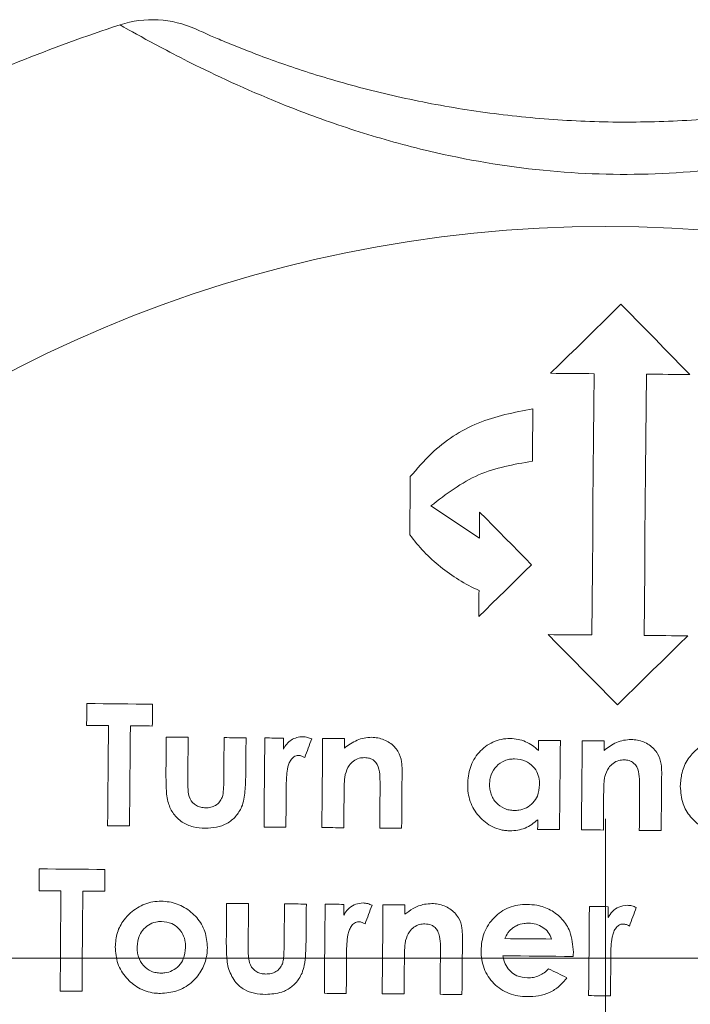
# Model space of a CAD drawing. Header units: millimetres. Extents: x 104 to 691, y -53 to 667.
# Tile 26 of 29: x 596 to 615, y 510 to 538. Entities that reach past the tile are written whole.
import ezdxf

# ---------------------------------------------------------------- set-up
doc = ezdxf.new("R2010")
doc.units = ezdxf.units.MM

# ---------------------------------------------------------------- blocks, each defined once
blk = doc.blocks.new('SW_CENTERMARKSYMBOL_3')
at = {"color": 0, "linetype": 'Continuous', "lineweight": 0}
blk.add_line((5, 0), (38.943, 0), dxfattribs=at)
blk = doc.blocks.new('SW_CENTERMARKSYMBOL_4')
at = {"color": 0, "linetype": 'Continuous', "lineweight": 0}
blk.add_line((0, 5), (0, 20), dxfattribs=at)

msp = doc.modelspace()

# ---------------------------------------------------------------- linework, layer by layer
at = {"color": 7, "linetype": 'Continuous', "lineweight": 15}
msp.add_line((609.065, 523.003), (607.673, 523.931), dxfattribs=at)
at = {"color": 7, "linetype": 'Continuous', "lineweight": 15, "flags": 128}
for points in [[(613.123, 529.718), (612.872, 529.471), (612.621, 529.224), (612.369, 528.977), (612.117, 528.729), (611.865, 528.481), (611.612, 528.233), (611.359, 527.984), (611.106, 527.735)], [(615.106, 527.7), (614.857, 527.954), (614.609, 528.206), (614.36, 528.459), (614.112, 528.711), (613.865, 528.963), (613.617, 529.215), (613.37, 529.467), (613.123, 529.718)], [(611.106, 527.735), (611.262, 527.734), (611.418, 527.733), (611.575, 527.731), (611.731, 527.73), (611.887, 527.729), (612.043, 527.727), (612.2, 527.726), (612.356, 527.724)], [(612.356, 527.724), (612.348, 526.799), (612.34, 525.871), (612.332, 524.938), (612.323, 524.002), (612.315, 523.063), (612.307, 522.12), (612.299, 521.174), (612.291, 520.225)], [(613.79, 520.212), (613.799, 521.161), (613.807, 522.107), (613.815, 523.05), (613.823, 523.989), (613.832, 524.925), (613.84, 525.857), (613.848, 526.786), (613.856, 527.711)], [(613.856, 527.711), (614.012, 527.71), (614.168, 527.709), (614.325, 527.707), (614.481, 527.706), (614.637, 527.705), (614.793, 527.703), (614.95, 527.702), (615.106, 527.7)], [(610.584, 525.215), (610.586, 525.403), (610.587, 525.591), (610.589, 525.778), (610.591, 525.966), (610.592, 526.153), (610.594, 526.341), (610.595, 526.528), (610.597, 526.715)], [(607.08, 524.77), (607.078, 524.563), (607.076, 524.355), (607.075, 524.146), (607.073, 523.938), (607.071, 523.73), (607.069, 523.521), (607.067, 523.312), (607.065, 523.103)], [(609.071, 523.753), (609.07, 523.659), (609.07, 523.566), (609.069, 523.472), (609.068, 523.378), (609.067, 523.284), (609.066, 523.191), (609.065, 523.097), (609.065, 523.003)], [(610.558, 522.24), (610.372, 522.43), (610.185, 522.619), (609.999, 522.808), (609.813, 522.998), (609.628, 523.187), (609.442, 523.376), (609.257, 523.564), (609.071, 523.753)], [(609.045, 520.753), (609.234, 520.939), (609.424, 521.125), (609.613, 521.311), (609.802, 521.497), (609.991, 521.683), (610.18, 521.869), (610.369, 522.054), (610.558, 522.24)], [(609.052, 521.503), (609.051, 521.409), (609.05, 521.316), (609.049, 521.222), (609.048, 521.128), (609.047, 521.035), (609.047, 520.941), (609.046, 520.847), (609.045, 520.753)], [(611.041, 520.236), (611.288, 519.984), (611.535, 519.733), (611.782, 519.481), (612.03, 519.229), (612.278, 518.976), (612.526, 518.724), (612.775, 518.471), (613.023, 518.218)], [(612.291, 520.225), (612.134, 520.226), (611.978, 520.227), (611.822, 520.229), (611.665, 520.23), (611.509, 520.232), (611.353, 520.233), (611.197, 520.234), (611.041, 520.236)], [(613.023, 518.218), (613.276, 518.467), (613.529, 518.715), (613.781, 518.963), (614.033, 519.211), (614.285, 519.459), (614.537, 519.706), (614.789, 519.954), (615.04, 520.201)], [(615.04, 520.201), (614.884, 520.202), (614.728, 520.203), (614.572, 520.205), (614.415, 520.206), (614.259, 520.208), (614.103, 520.209), (613.947, 520.21), (613.79, 520.212)], [(597.798, 518.257), (597.797, 518.178), (597.797, 518.1), (597.796, 518.021), (597.795, 517.943), (597.795, 517.864), (597.794, 517.786), (597.793, 517.707), (597.793, 517.628)], [(599.683, 518.24), (599.447, 518.242), (599.211, 518.244), (598.975, 518.246), (598.74, 518.248), (598.504, 518.25), (598.269, 518.252), (598.033, 518.255), (597.798, 518.257)], [(599.677, 517.612), (599.678, 517.691), (599.679, 517.769), (599.679, 517.848), (599.68, 517.926), (599.681, 518.005), (599.681, 518.083), (599.682, 518.162), (599.683, 518.24)], [(597.793, 517.628), (597.871, 517.628), (597.95, 517.627), (598.028, 517.626), (598.107, 517.626), (598.185, 517.625), (598.264, 517.624), (598.342, 517.624), (598.421, 517.623)], [(598.421, 517.623), (598.418, 517.265), (598.415, 516.907), (598.412, 516.549), (598.408, 516.19), (598.405, 515.831), (598.402, 515.471), (598.399, 515.111), (598.396, 514.751)], [(599.024, 514.746), (599.027, 515.106), (599.03, 515.466), (599.033, 515.825), (599.037, 516.184), (599.04, 516.543), (599.043, 516.902), (599.046, 517.26), (599.049, 517.617)], [(599.049, 517.617), (599.128, 517.617), (599.206, 517.616), (599.285, 517.615), (599.363, 517.615), (599.442, 517.614), (599.52, 517.613), (599.599, 517.613), (599.677, 517.612)], [(600.078, 517.294), (600.077, 517.162), (600.076, 517.031), (600.075, 516.899), (600.074, 516.766), (600.073, 516.634), (600.071, 516.502), (600.07, 516.37), (600.069, 516.238)], [(600.706, 517.289), (600.628, 517.29), (600.549, 517.29), (600.471, 517.291), (600.392, 517.292), (600.314, 517.292), (600.235, 517.293), (600.157, 517.294), (600.078, 517.294)], [(600.696, 516.061), (600.697, 516.215), (600.698, 516.369), (600.7, 516.522), (600.701, 516.676), (600.703, 516.829), (600.704, 516.982), (600.705, 517.136), (600.706, 517.289)], [(601.739, 517.28), (601.737, 517.124), (601.736, 516.968), (601.734, 516.812), (601.733, 516.656), (601.732, 516.5), (601.73, 516.344), (601.729, 516.188), (601.728, 516.031)], [(602.367, 517.274), (602.288, 517.275), (602.21, 517.276), (602.131, 517.276), (602.053, 517.277), (601.974, 517.278), (601.896, 517.278), (601.817, 517.279), (601.739, 517.28)], [(602.357, 516.2), (602.359, 516.334), (602.36, 516.469), (602.361, 516.603), (602.362, 516.737), (602.363, 516.872), (602.364, 517.006), (602.366, 517.14), (602.367, 517.274)], [(602.905, 517.27), (602.902, 516.951), (602.9, 516.632), (602.897, 516.313), (602.894, 515.993), (602.891, 515.673), (602.888, 515.353), (602.886, 515.033), (602.883, 514.712)], [(603.444, 517.265), (603.376, 517.266), (603.309, 517.266), (603.242, 517.267), (603.174, 517.267), (603.107, 517.268), (603.04, 517.269), (602.972, 517.269), (602.905, 517.27)], [(603.441, 516.95), (603.441, 516.99), (603.442, 517.029), (603.442, 517.068), (603.442, 517.108), (603.443, 517.147), (603.443, 517.186), (603.443, 517.226), (603.444, 517.265)], [(604.052, 516.709), (604.076, 516.776), (604.101, 516.842), (604.126, 516.908), (604.151, 516.975), (604.176, 517.041), (604.201, 517.107), (604.226, 517.173), (604.251, 517.24)], [(604.565, 517.255), (604.563, 516.936), (604.56, 516.617), (604.557, 516.298), (604.554, 515.979), (604.551, 515.659), (604.549, 515.339), (604.546, 515.018), (604.543, 514.698)], [(605.194, 517.25), (605.115, 517.25), (605.036, 517.251), (604.958, 517.252), (604.879, 517.252), (604.801, 517.253), (604.722, 517.254), (604.644, 517.255), (604.565, 517.255)], [(605.191, 516.979), (605.191, 517.013), (605.192, 517.047), (605.192, 517.081), (605.192, 517.114), (605.193, 517.148), (605.193, 517.182), (605.193, 517.216), (605.194, 517.25)], [(610.757, 517.201), (610.757, 517.165), (610.757, 517.129), (610.756, 517.093), (610.756, 517.057), (610.756, 517.021), (610.756, 516.985), (610.755, 516.949), (610.755, 516.913)], [(611.386, 517.196), (611.307, 517.196), (611.229, 517.197), (611.15, 517.198), (611.071, 517.198), (610.993, 517.199), (610.914, 517.2), (610.836, 517.2), (610.757, 517.201)], [(611.363, 514.638), (611.366, 514.959), (611.369, 515.279), (611.372, 515.599), (611.374, 515.919), (611.377, 516.239), (611.38, 516.558), (611.383, 516.877), (611.386, 517.196)], [(612.014, 517.19), (612.011, 516.871), (612.008, 516.552), (612.005, 516.233), (612.003, 515.914), (612, 515.594), (611.997, 515.274), (611.994, 514.953), (611.991, 514.633)], [(612.642, 517.185), (612.563, 517.185), (612.485, 517.186), (612.406, 517.187), (612.328, 517.187), (612.249, 517.188), (612.171, 517.189), (612.092, 517.19), (612.014, 517.19)], [(612.64, 516.914), (612.64, 516.948), (612.64, 516.982), (612.64, 517.016), (612.641, 517.049), (612.641, 517.083), (612.641, 517.117), (612.642, 517.151), (612.642, 517.185)], [(606.831, 514.678), (606.833, 514.888), (606.835, 515.098), (606.837, 515.307), (606.839, 515.517), (606.841, 515.727), (606.842, 515.936), (606.844, 516.145), (606.846, 516.355)], [(614.28, 514.613), (614.282, 514.823), (614.283, 515.033), (614.285, 515.242), (614.287, 515.452), (614.289, 515.662), (614.291, 515.871), (614.293, 516.08), (614.294, 516.29)], [(603.511, 514.707), (603.512, 514.836), (603.513, 514.966), (603.514, 515.095), (603.516, 515.225), (603.517, 515.354), (603.518, 515.484), (603.519, 515.613), (603.52, 515.742)], [(603.52, 515.742), (603.52, 515.758), (603.52, 515.773), (603.52, 515.789), (603.52, 515.805), (603.519, 515.82), (603.519, 515.836), (603.519, 515.851), (603.519, 515.867)], [(606.213, 515.794), (606.212, 515.655), (606.21, 515.516), (606.209, 515.378), (606.208, 515.239), (606.207, 515.1), (606.206, 514.961), (606.204, 514.822), (606.203, 514.683)], [(605.171, 514.692), (605.172, 514.82), (605.173, 514.947), (605.175, 515.074), (605.176, 515.201), (605.177, 515.329), (605.178, 515.456), (605.179, 515.583), (605.18, 515.71)], [(612.62, 514.627), (612.621, 514.755), (612.622, 514.882), (612.623, 515.009), (612.624, 515.136), (612.625, 515.264), (612.626, 515.391), (612.627, 515.518), (612.628, 515.645)], [(613.661, 515.729), (613.66, 515.59), (613.659, 515.451), (613.658, 515.313), (613.657, 515.174), (613.655, 515.035), (613.654, 514.896), (613.653, 514.757), (613.652, 514.618)], [(610.738, 514.923), (610.737, 514.888), (610.737, 514.853), (610.737, 514.818), (610.736, 514.783), (610.736, 514.748), (610.736, 514.713), (610.735, 514.678), (610.735, 514.644)], [(598.396, 514.751), (598.474, 514.751), (598.553, 514.75), (598.631, 514.749), (598.71, 514.749), (598.788, 514.748), (598.867, 514.747), (598.945, 514.746), (599.024, 514.746)], [(602.883, 514.712), (602.961, 514.711), (603.04, 514.711), (603.118, 514.71), (603.197, 514.709), (603.275, 514.709), (603.354, 514.708), (603.432, 514.707), (603.511, 514.707)], [(604.543, 514.698), (604.622, 514.697), (604.7, 514.696), (604.779, 514.696), (604.857, 514.695), (604.936, 514.694), (605.014, 514.693), (605.093, 514.693), (605.171, 514.692)], [(606.203, 514.683), (606.282, 514.682), (606.36, 514.682), (606.439, 514.681), (606.517, 514.68), (606.596, 514.68), (606.674, 514.679), (606.753, 514.678), (606.831, 514.678)], [(610.735, 514.644), (610.814, 514.643), (610.892, 514.642), (610.971, 514.642), (611.049, 514.641), (611.128, 514.64), (611.206, 514.639), (611.285, 514.639), (611.363, 514.638)], [(611.991, 514.633), (612.07, 514.632), (612.148, 514.631), (612.227, 514.631), (612.306, 514.63), (612.384, 514.629), (612.463, 514.628), (612.541, 514.628), (612.62, 514.627)], [(613.652, 514.618), (613.73, 514.617), (613.809, 514.617), (613.887, 514.616), (613.966, 514.615), (614.044, 514.615), (614.123, 514.614), (614.201, 514.613), (614.28, 514.613)], [(596.434, 513.512), (596.433, 513.434), (596.432, 513.355), (596.432, 513.277), (596.431, 513.198), (596.43, 513.12), (596.43, 513.041), (596.429, 512.963), (596.428, 512.884)], [(598.318, 513.496), (598.082, 513.498), (597.846, 513.5), (597.611, 513.502), (597.375, 513.504), (597.14, 513.506), (596.904, 513.508), (596.669, 513.51), (596.434, 513.512)], [(598.313, 512.868), (598.313, 512.946), (598.314, 513.025), (598.315, 513.103), (598.316, 513.182), (598.316, 513.26), (598.317, 513.339), (598.318, 513.417), (598.318, 513.496)], [(596.428, 512.884), (596.507, 512.883), (596.585, 512.883), (596.664, 512.882), (596.742, 512.881), (596.821, 512.881), (596.899, 512.88), (596.978, 512.879), (597.056, 512.878)], [(597.056, 512.878), (597.053, 512.52), (597.05, 512.162), (597.047, 511.804), (597.044, 511.445), (597.041, 511.086), (597.038, 510.726), (597.035, 510.367), (597.031, 510.007)], [(597.66, 510.001), (597.663, 510.361), (597.666, 510.721), (597.669, 511.08), (597.672, 511.439), (597.675, 511.798), (597.678, 512.157), (597.682, 512.515), (597.685, 512.873)], [(597.685, 512.873), (597.763, 512.872), (597.842, 512.872), (597.92, 512.871), (597.999, 512.87), (598.077, 512.87), (598.156, 512.869), (598.234, 512.868), (598.313, 512.868)], [(601.81, 512.523), (601.809, 512.391), (601.808, 512.259), (601.806, 512.127), (601.805, 511.995), (601.804, 511.863), (601.803, 511.731), (601.802, 511.599), (601.801, 511.466)], [(602.438, 512.517), (602.36, 512.518), (602.281, 512.519), (602.202, 512.519), (602.124, 512.52), (602.045, 512.521), (601.967, 512.522), (601.888, 512.522), (601.81, 512.523)], [(602.427, 511.29), (602.429, 511.443), (602.43, 511.597), (602.431, 511.751), (602.433, 511.904), (602.434, 512.057), (602.435, 512.211), (602.437, 512.364), (602.438, 512.517)], [(603.47, 512.508), (603.469, 512.352), (603.467, 512.197), (603.466, 512.041), (603.465, 511.884), (603.463, 511.728), (603.462, 511.572), (603.461, 511.416), (603.459, 511.26)], [(604.098, 512.503), (604.02, 512.504), (603.941, 512.504), (603.863, 512.505), (603.784, 512.506), (603.706, 512.506), (603.627, 512.507), (603.549, 512.508), (603.47, 512.508)], [(604.089, 511.428), (604.09, 511.563), (604.091, 511.697), (604.092, 511.831), (604.094, 511.966), (604.095, 512.1), (604.096, 512.234), (604.097, 512.369), (604.098, 512.503)], [(604.637, 512.498), (604.634, 512.179), (604.631, 511.86), (604.628, 511.541), (604.626, 511.221), (604.623, 510.901), (604.62, 510.581), (604.617, 510.261), (604.614, 509.941)], [(605.175, 512.494), (605.108, 512.494), (605.041, 512.495), (604.973, 512.495), (604.906, 512.496), (604.839, 512.496), (604.771, 512.497), (604.704, 512.498), (604.637, 512.498)], [(605.172, 512.179), (605.173, 512.218), (605.173, 512.257), (605.173, 512.297), (605.174, 512.336), (605.174, 512.375), (605.175, 512.415), (605.175, 512.454), (605.175, 512.494)], [(605.783, 511.938), (605.808, 512.004), (605.833, 512.07), (605.858, 512.137), (605.883, 512.203), (605.908, 512.269), (605.933, 512.336), (605.958, 512.402), (605.983, 512.468)], [(606.297, 512.484), (606.294, 512.165), (606.291, 511.846), (606.289, 511.526), (606.286, 511.207), (606.283, 510.887), (606.28, 510.567), (606.277, 510.247), (606.275, 509.926)], [(606.925, 512.478), (606.847, 512.479), (606.768, 512.48), (606.69, 512.48), (606.611, 512.481), (606.532, 512.482), (606.454, 512.482), (606.375, 512.483), (606.297, 512.484)], [(606.923, 512.208), (606.923, 512.241), (606.923, 512.275), (606.924, 512.309), (606.924, 512.343), (606.924, 512.377), (606.925, 512.411), (606.925, 512.444), (606.925, 512.478)], [(612.22, 512.432), (612.217, 512.113), (612.214, 511.794), (612.211, 511.474), (612.209, 511.155), (612.206, 510.835), (612.203, 510.515), (612.2, 510.195), (612.197, 509.874)], [(612.758, 512.427), (612.691, 512.428), (612.624, 512.429), (612.556, 512.429), (612.489, 512.43), (612.422, 512.43), (612.354, 512.431), (612.287, 512.431), (612.22, 512.432)], [(612.755, 512.113), (612.756, 512.152), (612.756, 512.191), (612.757, 512.231), (612.757, 512.27), (612.757, 512.309), (612.758, 512.349), (612.758, 512.388), (612.758, 512.427)], [(613.366, 511.872), (613.391, 511.938), (613.416, 512.004), (613.441, 512.071), (613.466, 512.137), (613.491, 512.203), (613.516, 512.27), (613.541, 512.336), (613.566, 512.402)], [(608.563, 509.906), (608.565, 510.116), (608.567, 510.326), (608.568, 510.536), (608.57, 510.745), (608.572, 510.955), (608.574, 511.164), (608.576, 511.374), (608.578, 511.583)], [(611.135, 511.499), (610.966, 511.501), (610.798, 511.502), (610.63, 511.504), (610.462, 511.505), (610.293, 511.507), (610.125, 511.508), (609.957, 511.509), (609.789, 511.511)], [(605.243, 509.935), (605.244, 510.065), (605.245, 510.194), (605.246, 510.324), (605.247, 510.453), (605.248, 510.583), (605.249, 510.712), (605.251, 510.841), (605.252, 510.971)], [(605.252, 510.971), (605.252, 510.986), (605.251, 511.002), (605.251, 511.017), (605.251, 511.033), (605.251, 511.049), (605.251, 511.064), (605.251, 511.08), (605.251, 511.095)], [(606.903, 509.921), (606.904, 510.048), (606.905, 510.175), (606.906, 510.303), (606.907, 510.43), (606.908, 510.557), (606.909, 510.684), (606.911, 510.811), (606.912, 510.939)], [(607.945, 511.022), (607.943, 510.883), (607.942, 510.745), (607.941, 510.606), (607.94, 510.467), (607.938, 510.328), (607.937, 510.189), (607.936, 510.051), (607.935, 509.912)], [(609.739, 511.018), (609.991, 511.016), (610.244, 511.013), (610.496, 511.011), (610.748, 511.009), (611, 511.007), (611.252, 511.005), (611.504, 511.002), (611.756, 511)], [(611.756, 511), (611.757, 511.015), (611.757, 511.03), (611.758, 511.045), (611.758, 511.059), (611.758, 511.074), (611.759, 511.089), (611.759, 511.104), (611.76, 511.119)], [(612.835, 510.904), (612.835, 510.92), (612.834, 510.936), (612.834, 510.951), (612.834, 510.967), (612.834, 510.982), (612.834, 510.998), (612.834, 511.014), (612.834, 511.029)], [(612.826, 509.869), (612.827, 509.999), (612.828, 510.128), (612.829, 510.258), (612.83, 510.387), (612.831, 510.516), (612.832, 510.646), (612.834, 510.775), (612.835, 510.904)], [(611.574, 510.389), (611.508, 510.421), (611.443, 510.453), (611.377, 510.485), (611.312, 510.516), (611.246, 510.548), (611.181, 510.58), (611.116, 510.612), (611.05, 510.644)], [(597.031, 510.007), (597.11, 510.006), (597.188, 510.005), (597.267, 510.005), (597.345, 510.004), (597.424, 510.003), (597.502, 510.003), (597.581, 510.002), (597.66, 510.001)], [(604.614, 509.941), (604.693, 509.94), (604.771, 509.939), (604.85, 509.939), (604.928, 509.938), (605.007, 509.937), (605.086, 509.937), (605.164, 509.936), (605.243, 509.935)], [(606.275, 509.926), (606.353, 509.925), (606.432, 509.925), (606.51, 509.924), (606.589, 509.923), (606.667, 509.923), (606.746, 509.922), (606.824, 509.921), (606.903, 509.921)], [(607.935, 509.912), (608.013, 509.911), (608.092, 509.91), (608.17, 509.91), (608.249, 509.909), (608.327, 509.908), (608.406, 509.908), (608.484, 509.907), (608.563, 509.906)], [(612.197, 509.874), (612.276, 509.874), (612.355, 509.873), (612.433, 509.872), (612.512, 509.872), (612.59, 509.871), (612.669, 509.87), (612.747, 509.87), (612.826, 509.869)]]:
    msp.add_lwpolyline(points, dxfattribs=at)
at = {"color": 7, "linetype": 'Continuous', "lineweight": 15}
msp.add_circle((612.684, 494.948), 37, dxfattribs=at)
for centre, radius, start, end in [((599.681, 534.885), 3, 65.6351, 108.0351), ((612.684, 494.948), 45, 108.0351, 115.9649)]:
    msp.add_arc(centre, radius, start, end, dxfattribs=at)
for points, knots in [([(627.361, 537.488), (627.274, 537.439), (627.102, 537.343), (625.78, 536.644), (624.038, 535.831), (622.116, 535.069), (619.953, 534.36), (617.265, 533.728), (614.111, 533.388), (610.836, 533.491), (607.972, 533.986), (605.577, 534.655), (603.25, 535.487), (601.018, 536.503), (599.34, 537.398), (598.787, 537.717), (598.758, 537.734), (598.752, 537.737)], [0, 0, 0, 0, 0.07471, 0.147656, 0.219564, 0.270922, 0.323815, 0.397478, 0.474063, 0.551015, 0.630949, 0.683293, 0.736877, 0.826072, 0.902519, 0.981571, 1, 1, 1, 1]), ([(600.919, 537.618), (600.919, 537.618), (600.942, 537.607), (601.036, 537.565), (601.105, 537.534), (601.288, 537.453), (601.402, 537.403), (601.677, 537.287), (601.834, 537.221), (602.187, 537.077), (602.383, 537), (602.815, 536.835), (603.05, 536.748), (603.791, 536.486), (604.34, 536.307), (605.538, 535.959), (606.168, 535.797), (607.147, 535.581), (607.479, 535.513), (608.153, 535.388), (608.497, 535.33), (609.529, 535.175), (610.223, 535.095), (611.618, 534.984), (612.321, 534.953), (613.733, 534.941), (614.447, 534.96), (615.849, 535.046), (616.543, 535.114), (617.91, 535.295), (618.585, 535.408), (619.91, 535.676), (620.541, 535.828), (621.433, 536.069), (621.722, 536.152), (622.278, 536.321), (622.545, 536.406), (623.045, 536.573), (623.278, 536.655), (623.712, 536.812), (623.914, 536.887), (624.271, 537.025), (624.429, 537.088), (624.703, 537.199), (624.82, 537.248), (625.099, 537.365), (625.193, 537.406), (625.193, 537.406)], [0, 0, 0, 0, 0.03125, 0.03125, 0.0625, 0.0625, 0.09375, 0.09375, 0.125, 0.125, 0.15625, 0.15625, 0.1875, 0.1875, 0.25, 0.25, 0.3125, 0.3125, 0.34375, 0.34375, 0.375, 0.375, 0.4375, 0.4375, 0.5, 0.5, 0.5625, 0.5625, 0.625, 0.625, 0.6875, 0.6875, 0.75, 0.75, 0.78125, 0.78125, 0.8125, 0.8125, 0.84375, 0.84375, 0.875, 0.875, 0.90625, 0.90625, 0.9375, 0.9375, 1, 1, 1, 1]), ([(610.597, 526.715), (610.061, 526.613), (608.99, 526.409), (607.81, 525.624), (607.273, 524.996), (607.08, 524.77)], [0, 0, 0, 0, 0.390372, 0.780483, 1, 1, 1, 1]), ([(607.673, 523.931), (608.11, 524.268), (608.97, 524.929), (610.052, 525.121), (610.584, 525.215)], [0, 0, 0, 0, 0.508136, 1, 1, 1, 1]), ([(607.065, 523.103), (607.318, 522.76), (607.611, 522.453), (608.11, 522.048), (608.288, 521.922), (608.658, 521.695), (608.851, 521.593), (609.052, 521.503)], [0, 0, 0, 0, 0.5, 0.5, 0.75, 0.75, 1, 1, 1, 1]), ([(603.996, 517.305), (603.938, 517.304), (603.88, 517.298), (603.768, 517.265), (603.714, 517.241), (603.618, 517.178), (603.573, 517.139), (603.498, 517.051), (603.469, 517.001), (603.441, 516.95)], [0, 0, 0, 0, 0.25, 0.25, 0.5, 0.5, 0.75, 0.75, 1, 1, 1, 1]), ([(604.251, 517.24), (604.211, 517.257), (604.151, 517.283), (604.064, 517.301), (604.019, 517.304), (603.996, 517.305)], [0, 0, 0, 0, 0.4898788, 0.7428871, 1, 1, 1, 1]), ([(605.968, 517.288), (605.897, 517.287), (605.826, 517.282), (605.685, 517.253), (605.618, 517.232), (605.423, 517.148), (605.304, 517.065), (605.191, 516.979)], [0, 0, 0, 0, 0.25, 0.25, 0.5, 0.5, 1, 1, 1, 1]), ([(606.624, 517.018), (606.58, 517.06), (606.535, 517.1), (606.434, 517.168), (606.381, 517.196), (606.269, 517.242), (606.21, 517.259), (606.09, 517.282), (606.029, 517.286), (605.968, 517.288)], [0, 0, 0, 0, 0.25, 0.25, 0.5, 0.5, 0.75, 0.75, 1, 1, 1, 1]), ([(609.947, 517.253), (609.862, 517.252), (609.777, 517.247), (609.612, 517.213), (609.53, 517.187), (609.3, 517.082), (609.165, 516.976), (608.998, 516.789), (608.948, 516.72), (608.865, 516.576), (608.831, 516.501), (608.778, 516.344), (608.758, 516.263), (608.734, 516.1), (608.73, 516.018), (608.727, 515.935)], [0, 0, 0, 0, 0.125, 0.125, 0.25, 0.25, 0.5, 0.5, 0.625, 0.625, 0.75, 0.75, 0.875, 0.875, 1, 1, 1, 1]), ([(610.755, 516.913), (610.701, 516.964), (610.645, 517.013), (610.521, 517.098), (610.456, 517.134), (610.318, 517.192), (610.246, 517.215), (610.098, 517.245), (610.022, 517.251), (609.947, 517.253)], [0, 0, 0, 0, 0.25, 0.25, 0.5, 0.5, 0.75, 0.75, 1, 1, 1, 1]), ([(613.416, 517.223), (613.345, 517.222), (613.273, 517.216), (613.133, 517.187), (613.065, 517.166), (612.87, 517.082), (612.752, 517), (612.64, 516.914)], [0, 0, 0, 0, 0.25, 0.25, 0.5, 0.5, 1, 1, 1, 1]), ([(614.072, 516.953), (614.028, 516.995), (613.983, 517.035), (613.882, 517.103), (613.829, 517.131), (613.717, 517.177), (613.658, 517.195), (613.538, 517.217), (613.477, 517.221), (613.416, 517.223)], [0, 0, 0, 0, 0.25, 0.25, 0.5, 0.5, 0.75, 0.75, 1, 1, 1, 1]), ([(616.049, 517.2), (615.914, 517.189), (615.643, 517.167), (615.298, 516.96), (615.024, 516.662), (614.857, 516.288), (614.838, 516.013), (614.829, 515.882)], [0, 0, 0, 0, 0.197529, 0.396373, 0.583093, 0.801686, 1, 1, 1, 1]), ([(606.846, 516.355), (606.844, 516.431), (606.838, 516.614), (606.766, 516.851), (606.66, 516.976), (606.624, 517.018)], [0, 0, 0, 0, 0.318838, 0.766983, 1, 1, 1, 1]), ([(614.294, 516.29), (614.292, 516.365), (614.286, 516.547), (614.216, 516.784), (614.109, 516.91), (614.072, 516.953)], [0, 0, 0, 0, 0.318636, 0.7642201, 1, 1, 1, 1]), ([(603.519, 515.867), (603.523, 516.017), (603.53, 516.247), (603.583, 516.519), (603.663, 516.653), (603.73, 516.724), (603.801, 516.762), (603.849, 516.766), (603.871, 516.768)], [0, 0, 0, 0, 0.430909, 0.664389, 0.779385, 0.868543, 0.936844, 1, 1, 1, 1]), ([(603.871, 516.768), (603.887, 516.767), (603.903, 516.765), (603.919, 516.762), (603.934, 516.759), (603.949, 516.754), (603.964, 516.749), (603.979, 516.743), (603.994, 516.737), (604.008, 516.73), (604.023, 516.723), (604.037, 516.716), (604.052, 516.709)], [0, 0, 0, 0, 0.0000481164, 0.0000481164, 0.0000481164, 0.0000963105, 0.0000963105, 0.0000963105, 0.000144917, 0.000144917, 0.000144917, 0.0001936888, 0.0001936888, 0.0001936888, 0.0001936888]), ([(605.214, 516.224), (605.244, 516.313), (605.294, 516.459), (605.445, 516.613), (605.602, 516.696), (605.715, 516.703), (605.767, 516.706)], [0, 0, 0, 0, 0.354745, 0.578471, 0.803184, 1, 1, 1, 1]), ([(605.767, 516.706), (605.817, 516.704), (605.865, 516.7), (605.958, 516.67), (606.003, 516.647), (606.115, 516.554), (606.162, 516.464), (606.202, 516.275), (606.206, 516.179), (606.213, 515.986), (606.213, 515.89), (606.213, 515.794)], [0, 0, 0, 0, 0.125, 0.125, 0.25, 0.25, 0.5, 0.5, 0.75, 0.75, 1, 1, 1, 1]), ([(609.355, 515.939), (609.357, 515.986), (609.359, 516.033), (609.374, 516.125), (609.386, 516.17), (609.433, 516.304), (609.485, 516.386), (609.619, 516.524), (609.699, 516.581), (609.833, 516.636), (609.879, 516.649), (609.975, 516.665), (610.024, 516.668), (610.073, 516.669)], [0, 0, 0, 0, 0.125, 0.125, 0.25, 0.25, 0.5, 0.5, 0.75, 0.75, 0.875, 0.875, 1, 1, 1, 1]), ([(610.073, 516.669), (610.181, 516.657), (610.383, 516.635), (610.61, 516.462), (610.745, 516.256), (610.788, 516.071), (610.79, 515.963), (610.791, 515.929)], [0, 0, 0, 0, 0.273903, 0.50995, 0.714766, 0.909594, 1, 1, 1, 1]), ([(612.662, 516.159), (612.693, 516.248), (612.742, 516.393), (612.894, 516.549), (613.052, 516.631), (613.164, 516.638), (613.216, 516.641)], [0, 0, 0, 0, 0.352715, 0.580856, 0.810037, 1, 1, 1, 1]), ([(613.216, 516.641), (613.265, 516.639), (613.314, 516.635), (613.407, 516.605), (613.452, 516.581), (613.565, 516.488), (613.611, 516.397), (613.65, 516.208), (613.655, 516.112), (613.661, 515.921), (613.662, 515.825), (613.661, 515.729)], [0, 0, 0, 0, 0.125, 0.125, 0.25, 0.25, 0.5, 0.5, 0.75, 0.75, 1, 1, 1, 1]), ([(600.069, 516.238), (600.07, 516.098), (600.07, 515.887), (600.091, 515.605), (600.122, 515.467), (600.138, 515.398)], [0, 0, 0, 0, 0.497116, 0.747387, 1, 1, 1, 1]), ([(601.205, 515.265), (601.159, 515.267), (601.113, 515.27), (601.024, 515.291), (600.98, 515.306), (600.862, 515.373), (600.798, 515.444), (600.722, 515.607), (600.711, 515.699), (600.697, 515.88), (600.695, 515.97), (600.696, 516.061)], [0, 0, 0, 0, 0.125, 0.125, 0.25, 0.25, 0.5, 0.5, 0.75, 0.75, 1, 1, 1, 1]), ([(601.728, 516.031), (601.727, 515.952), (601.724, 515.874), (601.714, 515.716), (601.708, 515.636), (601.68, 515.561)], [0, 0, 0, 0, 0.5, 0.5, 1, 1, 1, 1]), ([(602.241, 515.291), (602.3, 515.435), (602.323, 515.588), (602.35, 515.894), (602.356, 516.047), (602.357, 516.2)], [0, 0, 0, 0, 0.5, 0.5, 1, 1, 1, 1]), ([(605.18, 515.71), (605.182, 515.796), (605.184, 515.925), (605.192, 516.097), (605.207, 516.182), (605.214, 516.224)], [0, 0, 0, 0, 0.498767, 0.7488, 1, 1, 1, 1]), ([(612.628, 515.645), (612.63, 515.731), (612.633, 515.86), (612.64, 516.032), (612.655, 516.117), (612.662, 516.159)], [0, 0, 0, 0, 0.498773, 0.748809, 1, 1, 1, 1]), ([(608.727, 515.935), (608.728, 515.852), (608.731, 515.77), (608.756, 515.608), (608.775, 515.528), (608.857, 515.292), (608.942, 515.148), (609.109, 514.961), (609.17, 514.903), (609.301, 514.8), (609.374, 514.755), (609.525, 514.681), (609.605, 514.654), (609.73, 514.625), (609.772, 514.617), (609.857, 514.608), (609.9, 514.607), (609.942, 514.606)], [0, 0, 0, 0, 0.125, 0.125, 0.25, 0.25, 0.5, 0.5, 0.625, 0.625, 0.75, 0.75, 0.875, 0.875, 0.9375, 0.9375, 1, 1, 1, 1]), ([(610.063, 515.188), (610.014, 515.19), (609.966, 515.193), (609.871, 515.212), (609.824, 515.226), (609.69, 515.285), (609.611, 515.343), (609.514, 515.449), (609.484, 515.486), (609.435, 515.569), (609.415, 515.613), (609.383, 515.702), (609.371, 515.749), (609.358, 515.844), (609.356, 515.891), (609.355, 515.939)], [0, 0, 0, 0, 0.125, 0.125, 0.25, 0.25, 0.5, 0.5, 0.625, 0.625, 0.75, 0.75, 0.875, 0.875, 1, 1, 1, 1]), ([(610.791, 515.929), (610.78, 515.817), (610.762, 515.627), (610.608, 515.4), (610.423, 515.256), (610.229, 515.193), (610.108, 515.189), (610.063, 515.188)], [0, 0, 0, 0, 0.29095, 0.491628, 0.691941, 0.885514, 1, 1, 1, 1]), ([(614.829, 515.882), (614.842, 515.712), (614.866, 515.399), (615.105, 514.995), (615.432, 514.7), (615.774, 514.565), (615.983, 514.555), (616.045, 514.552)], [0, 0, 0, 0, 0.256535, 0.473055, 0.689268, 0.908644, 1, 1, 1, 1]), ([(601.68, 515.561), (601.66, 515.516), (601.638, 515.472), (601.575, 515.395), (601.537, 515.361), (601.45, 515.309), (601.403, 515.291), (601.305, 515.269), (601.255, 515.266), (601.205, 515.265)], [0, 0, 0, 0, 0.25, 0.25, 0.5, 0.5, 0.75, 0.75, 1, 1, 1, 1]), ([(600.138, 515.398), (600.156, 515.344), (600.176, 515.29), (600.226, 515.189), (600.254, 515.14), (600.353, 515.001), (600.436, 514.92), (600.628, 514.793), (600.737, 514.75), (600.963, 514.693), (601.08, 514.684), (601.198, 514.682)], [0, 0, 0, 0, 0.125, 0.125, 0.25, 0.25, 0.5, 0.5, 0.75, 0.75, 1, 1, 1, 1]), ([(601.198, 514.682), (601.305, 514.683), (601.411, 514.689), (601.621, 514.73), (601.725, 514.766), (601.913, 514.87), (601.998, 514.94), (602.14, 515.1), (602.195, 515.194), (602.241, 515.291)], [0, 0, 0, 0, 0.25, 0.25, 0.5, 0.5, 0.75, 0.75, 1, 1, 1, 1]), ([(609.942, 514.606), (610.016, 514.607), (610.089, 514.61), (610.235, 514.637), (610.305, 514.657), (610.44, 514.712), (610.504, 514.748), (610.626, 514.829), (610.682, 514.875), (610.738, 514.923)], [0, 0, 0, 0, 0.25, 0.25, 0.5, 0.5, 0.75, 0.75, 1, 1, 1, 1]), ([(599.933, 512.584), (599.853, 512.583), (599.773, 512.579), (599.615, 512.551), (599.538, 512.53), (599.389, 512.473), (599.317, 512.436), (599.18, 512.351), (599.117, 512.301), (599.056, 512.249)], [0, 0, 0, 0, 0.25, 0.25, 0.5, 0.5, 0.75, 0.75, 1, 1, 1, 1]), ([(601.26, 511.251), (601.246, 511.407), (601.217, 511.72), (600.971, 512.13), (600.61, 512.425), (600.241, 512.566), (600.01, 512.58), (599.933, 512.584)], [0, 0, 0, 0, 0.223581, 0.447561, 0.66927, 0.890433, 1, 1, 1, 1]), ([(605.727, 512.534), (605.655, 512.527), (605.511, 512.513), (605.327, 512.4), (605.225, 512.275), (605.183, 512.199), (605.172, 512.179)], [0, 0, 0, 0, 0.309347, 0.620949, 0.90102, 1, 1, 1, 1]), ([(605.983, 512.468), (605.942, 512.486), (605.902, 512.504), (605.816, 512.527), (605.772, 512.531), (605.727, 512.534)], [0, 0, 0, 0, 0.5, 0.5, 1, 1, 1, 1]), ([(607.7, 512.516), (607.628, 512.512), (607.441, 512.502), (607.171, 512.391), (607, 512.265), (606.923, 512.208)], [0, 0, 0, 0, 0.25187, 0.659099, 1, 1, 1, 1]), ([(608.356, 512.247), (608.311, 512.288), (608.266, 512.329), (608.165, 512.397), (608.112, 512.425), (608, 512.471), (607.941, 512.488), (607.822, 512.511), (607.761, 512.514), (607.7, 512.516)], [0, 0, 0, 0, 0.25, 0.25, 0.5, 0.5, 0.75, 0.75, 1, 1, 1, 1]), ([(610.43, 512.493), (610.342, 512.492), (610.254, 512.487), (610.082, 512.458), (609.997, 512.434), (609.834, 512.369), (609.756, 512.329), (609.613, 512.231), (609.545, 512.174), (609.362, 511.986), (609.265, 511.837), (609.173, 511.595), (609.15, 511.511), (609.12, 511.34), (609.115, 511.253), (609.112, 511.166)], [0, 0, 0, 0, 0.125, 0.125, 0.25, 0.25, 0.375, 0.375, 0.5, 0.5, 0.75, 0.75, 0.875, 0.875, 1, 1, 1, 1]), ([(611.76, 511.119), (611.744, 511.323), (611.718, 511.668), (611.45, 512.084), (611.118, 512.35), (610.757, 512.476), (610.524, 512.488), (610.43, 512.493)], [0, 0, 0, 0, 0.283894, 0.480104, 0.676182, 0.869748, 1, 1, 1, 1]), ([(613.31, 512.467), (613.225, 512.458), (613.067, 512.439), (612.87, 512.301), (612.794, 512.176), (612.755, 512.113)], [0, 0, 0, 0, 0.365827, 0.677805, 1, 1, 1, 1]), ([(613.566, 512.402), (613.525, 512.42), (613.484, 512.438), (613.399, 512.461), (613.355, 512.465), (613.31, 512.467)], [0, 0, 0, 0, 0.5, 0.5, 1, 1, 1, 1]), ([(599.056, 512.249), (598.99, 512.184), (598.826, 512.021), (598.649, 511.684), (598.625, 511.409), (598.613, 511.27)], [0, 0, 0, 0, 0.250294, 0.621002, 1, 1, 1, 1]), ([(608.578, 511.583), (608.575, 511.658), (608.57, 511.839), (608.499, 512.077), (608.393, 512.203), (608.356, 512.247)], [0, 0, 0, 0, 0.313122, 0.76047, 1, 1, 1, 1]), ([(599.241, 511.27), (599.253, 511.385), (599.272, 511.575), (599.428, 511.799), (599.609, 511.938), (599.793, 511.997), (599.904, 512), (599.942, 512.001)], [0, 0, 0, 0, 0.303356, 0.503261, 0.7026, 0.900026, 1, 1, 1, 1]), ([(599.942, 512.001), (600.043, 511.99), (600.22, 511.971), (600.428, 511.821), (600.565, 511.637), (600.627, 511.439), (600.631, 511.309), (600.632, 511.258)], [0, 0, 0, 0, 0.261736, 0.460988, 0.659633, 0.864323, 1, 1, 1, 1]), ([(605.251, 511.095), (605.253, 511.27), (605.259, 511.446), (605.3, 511.661), (605.311, 511.703), (605.34, 511.786), (605.361, 511.825), (605.411, 511.899), (605.439, 511.933), (605.496, 511.97), (605.515, 511.98), (605.558, 511.994), (605.58, 511.995), (605.603, 511.996)], [0, 0, 0, 0, 0.5, 0.5, 0.625, 0.625, 0.75, 0.75, 0.875, 0.875, 0.9375, 0.9375, 1, 1, 1, 1]), ([(605.603, 511.996), (605.619, 511.995), (605.651, 511.992), (605.712, 511.973), (605.755, 511.952), (605.783, 511.938)], [0, 0, 0, 0, 0.249553, 0.499747, 1, 1, 1, 1]), ([(606.946, 511.453), (606.976, 511.543), (607.026, 511.689), (607.18, 511.845), (607.336, 511.925), (607.448, 511.932), (607.499, 511.935)], [0, 0, 0, 0, 0.356012, 0.581958, 0.808897, 1, 1, 1, 1]), ([(607.499, 511.935), (607.563, 511.928), (607.671, 511.918), (607.796, 511.832), (607.882, 511.719), (607.957, 511.445), (607.95, 511.205), (607.945, 511.022)], [0, 0, 0, 0, 0.1624979, 0.2722635, 0.3818878, 0.5263206, 1, 1, 1, 1]), ([(609.789, 511.511), (609.818, 511.567), (609.862, 511.651), (609.941, 511.754), (609.993, 511.796), (610.019, 511.817)], [0, 0, 0, 0, 0.488325, 0.740765, 1, 1, 1, 1]), ([(610.019, 511.817), (610.053, 511.839), (610.152, 511.902), (610.312, 511.949), (610.432, 511.952), (610.476, 511.954)], [0, 0, 0, 0, 0.2518368, 0.7289754, 1, 1, 1, 1]), ([(610.476, 511.954), (610.548, 511.95), (610.62, 511.944), (610.757, 511.904), (610.823, 511.874), (610.941, 511.794), (610.995, 511.746), (611.082, 511.633), (611.11, 511.567), (611.135, 511.499)], [0, 0, 0, 0, 0.25, 0.25, 0.5, 0.5, 0.75, 0.75, 1, 1, 1, 1]), ([(612.834, 511.029), (612.836, 511.204), (612.842, 511.381), (612.883, 511.595), (612.894, 511.637), (612.923, 511.72), (612.944, 511.759), (612.993, 511.832), (613.022, 511.866), (613.078, 511.903), (613.098, 511.914), (613.141, 511.927), (613.163, 511.929), (613.186, 511.93)], [0, 0, 0, 0, 0.5, 0.5, 0.625, 0.625, 0.75, 0.75, 0.875, 0.875, 0.9375, 0.9375, 1, 1, 1, 1]), ([(613.186, 511.93), (613.202, 511.929), (613.218, 511.928), (613.234, 511.924), (613.249, 511.921), (613.265, 511.916), (613.28, 511.911), (613.309, 511.9), (613.338, 511.886), (613.366, 511.872)], [0, 0, 0, 0, 0.0000481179, 0.0000481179, 0.0000481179, 0.0000963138, 0.0000963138, 0.0000963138, 0.000191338, 0.000191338, 0.000191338, 0.000191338]), ([(598.613, 511.27), (598.626, 511.108), (598.653, 510.783), (598.913, 510.377), (599.273, 510.073), (599.632, 509.949), (599.852, 509.939), (599.913, 509.937)], [0, 0, 0, 0, 0.232618, 0.467086, 0.682157, 0.913099, 1, 1, 1, 1]), ([(599.927, 510.52), (599.879, 510.522), (599.831, 510.525), (599.738, 510.543), (599.693, 510.556), (599.561, 510.613), (599.485, 510.67), (599.358, 510.813), (599.311, 510.897), (599.267, 511.032), (599.256, 511.079), (599.243, 511.173), (599.242, 511.222), (599.241, 511.27)], [0, 0, 0, 0, 0.125, 0.125, 0.25, 0.25, 0.5, 0.5, 0.75, 0.75, 0.875, 0.875, 1, 1, 1, 1]), ([(599.913, 509.937), (600.07, 509.95), (600.385, 509.975), (600.799, 510.216), (601.087, 510.56), (601.237, 510.92), (601.254, 511.154), (601.26, 511.251)], [0, 0, 0, 0, 0.225202, 0.451753, 0.660196, 0.860035, 1, 1, 1, 1]), ([(600.632, 511.258), (600.621, 511.144), (600.602, 510.953), (600.446, 510.725), (600.261, 510.581), (600.075, 510.525), (599.964, 510.521), (599.927, 510.52)], [0, 0, 0, 0, 0.297502, 0.501924, 0.7062, 0.902538, 1, 1, 1, 1]), ([(601.801, 511.466), (601.801, 511.326), (601.802, 511.116), (601.822, 510.834), (601.854, 510.696), (601.87, 510.626)], [0, 0, 0, 0, 0.4970529, 0.7473296, 1, 1, 1, 1]), ([(602.937, 510.494), (602.891, 510.495), (602.845, 510.499), (602.756, 510.519), (602.712, 510.534), (602.594, 510.601), (602.531, 510.672), (602.454, 510.835), (602.442, 510.927), (602.429, 511.108), (602.427, 511.199), (602.427, 511.29)], [0, 0, 0, 0, 0.125, 0.125, 0.25, 0.25, 0.5, 0.5, 0.75, 0.75, 1, 1, 1, 1]), ([(603.459, 511.26), (603.457, 511.182), (603.454, 511.064), (603.443, 510.906), (603.422, 510.829), (603.412, 510.79)], [0, 0, 0, 0, 0.496631, 0.746634, 1, 1, 1, 1]), ([(603.973, 510.519), (603.997, 510.592), (604.056, 510.775), (604.08, 511.083), (604.086, 511.313), (604.089, 511.428)], [0, 0, 0, 0, 0.248615, 0.622553, 1, 1, 1, 1]), ([(606.912, 510.939), (606.913, 511.024), (606.916, 511.153), (606.924, 511.325), (606.938, 511.41), (606.946, 511.453)], [0, 0, 0, 0, 0.498741, 0.748776, 1, 1, 1, 1]), ([(609.112, 511.166), (609.114, 511.079), (609.117, 510.992), (609.146, 510.822), (609.168, 510.738), (609.261, 510.493), (609.357, 510.347), (609.542, 510.16), (609.609, 510.105), (609.756, 510.009), (609.835, 509.967), (609.999, 509.905), (610.083, 509.883), (610.258, 509.852), (610.347, 509.848), (610.435, 509.845)], [0, 0, 0, 0, 0.125, 0.125, 0.25, 0.25, 0.5, 0.5, 0.625, 0.625, 0.75, 0.75, 0.875, 0.875, 1, 1, 1, 1]), ([(610.447, 510.383), (610.342, 510.394), (610.163, 510.412), (609.952, 510.555), (609.818, 510.732), (609.76, 510.895), (609.744, 510.993), (609.739, 511.018)], [0, 0, 0, 0, 0.296606, 0.504557, 0.712154, 0.92792, 1, 1, 1, 1]), ([(603.412, 510.79), (603.391, 510.744), (603.369, 510.7), (603.306, 510.623), (603.268, 510.589), (603.182, 510.538), (603.135, 510.52), (603.037, 510.497), (602.987, 510.495), (602.937, 510.494)], [0, 0, 0, 0, 0.25, 0.25, 0.5, 0.5, 0.75, 0.75, 1, 1, 1, 1]), ([(601.87, 510.626), (601.928, 510.492), (602.027, 510.261), (602.31, 510.037), (602.61, 509.927), (602.822, 509.916), (602.929, 509.91)], [0, 0, 0, 0, 0.31546, 0.542591, 0.769131, 1, 1, 1, 1]), ([(602.929, 509.91), (603.087, 509.919), (603.351, 509.934), (603.683, 510.113), (603.871, 510.317), (603.946, 510.465), (603.973, 510.519)], [0, 0, 0, 0, 0.365612, 0.611447, 0.857346, 1, 1, 1, 1]), ([(610.435, 509.845), (610.546, 509.845), (610.655, 509.851), (610.87, 509.889), (610.977, 509.921), (611.178, 510.012), (611.27, 510.072), (611.437, 510.217), (611.508, 510.3), (611.574, 510.389)], [0, 0, 0, 0, 0.25, 0.25, 0.5, 0.5, 0.75, 0.75, 1, 1, 1, 1]), ([(611.05, 510.644), (611.01, 510.604), (610.969, 510.566), (610.877, 510.499), (610.828, 510.471), (610.726, 510.426), (610.671, 510.409), (610.56, 510.388), (610.504, 510.384), (610.447, 510.383)], [0, 0, 0, 0, 0.25, 0.25, 0.5, 0.5, 0.75, 0.75, 1, 1, 1, 1])]:
    msp.add_open_spline(points, degree=3, knots=knots, dxfattribs=at)

# ---------------------------------------------------------------- block references
at = {"color": 7, "linetype": 'Continuous', "lineweight": 0}
for name, p in [('SW_CENTERMARKSYMBOL_3', (584.971, 510.948)), ('SW_CENTERMARKSYMBOL_4', (612.684, 494.948))]:
    msp.add_blockref(name, p, dxfattribs=at)

doc.saveas('drawing.dxf')
